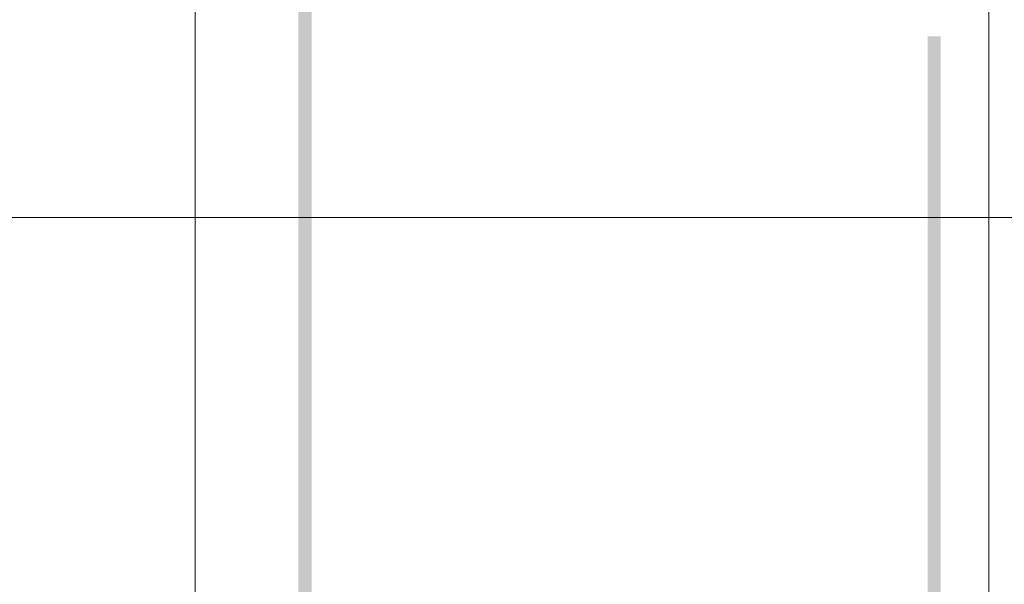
# Model space of a CAD drawing. Extents: x -620 to 300, y 62 to 1112.
# Tile 56 of 226: x -170 to -155, y 258 to 267. Entities that reach past the tile are written whole.
import ezdxf

# ---------------------------------------------------------------- set-up
doc = ezdxf.new("R2010")
doc.units = 0
doc.layers.get('0').update_dxf_attribs({"lineweight": 13})
doc.layers.add('00_E_ST_Handlaufleuchte_Kabel', color=3, linetype='Continuous', lineweight=18, true_color=0x00ff00)
doc.layers.add('60- 61 allgemeine Ausstattung- 4 Terrassen', color=9, linetype='Continuous', lineweight=9, true_color=0x808080)

# ---------------------------------------------------------------- blocks, each defined once
blk = doc.blocks.new('Referenz-A06CPVSGL0')
at = {"layer": '60- 61 allgemeine Ausstattung- 4 Terrassen', "color": 0}
for p, q in [((-167.639, 214.053), (-167.639, 372.513)), ((-155.639, 214.053), (-155.639, 372.513)), ((-275.639, 263.853), (-138.159, 263.853))]:
    blk.add_line(p, q, dxfattribs=at)
blk = doc.blocks.new('Polylinie-A06CPVXML0')
at = {"color": 0, "linetype": 'ByBlock', "lineweight": -2, "ltscale": 0.18}
blk.add_solid([(-165.879, 214.653), (-166.079, 214.853), (-165.879, 268.761), (-166.079, 268.961)], dxfattribs=at)
blk = doc.blocks.new('Polylinie-A06CPVYQL0')
at = {"color": 0, "linetype": 'ByBlock', "lineweight": -2, "ltscale": 0.18}
blk.add_solid([(-156.364, 223.909), (-156.564, 223.709), (-156.364, 266.591), (-156.564, 266.591)], dxfattribs=at)

msp = doc.modelspace()

# ---------------------------------------------------------------- block references
at = {"color": 8, "lineweight": 13, "ltscale": 0.13, "true_color": 0x808080}
msp.add_blockref('Referenz-A06CPVSGL0', (0, 0), dxfattribs=at)
at = {"layer": '00_E_ST_Handlaufleuchte_Kabel', "ltscale": 0.18}
for name in ['Polylinie-A06CPVXML0', 'Polylinie-A06CPVYQL0']:
    msp.add_blockref(name, (0, 0), dxfattribs=at)

doc.saveas('drawing.dxf')
